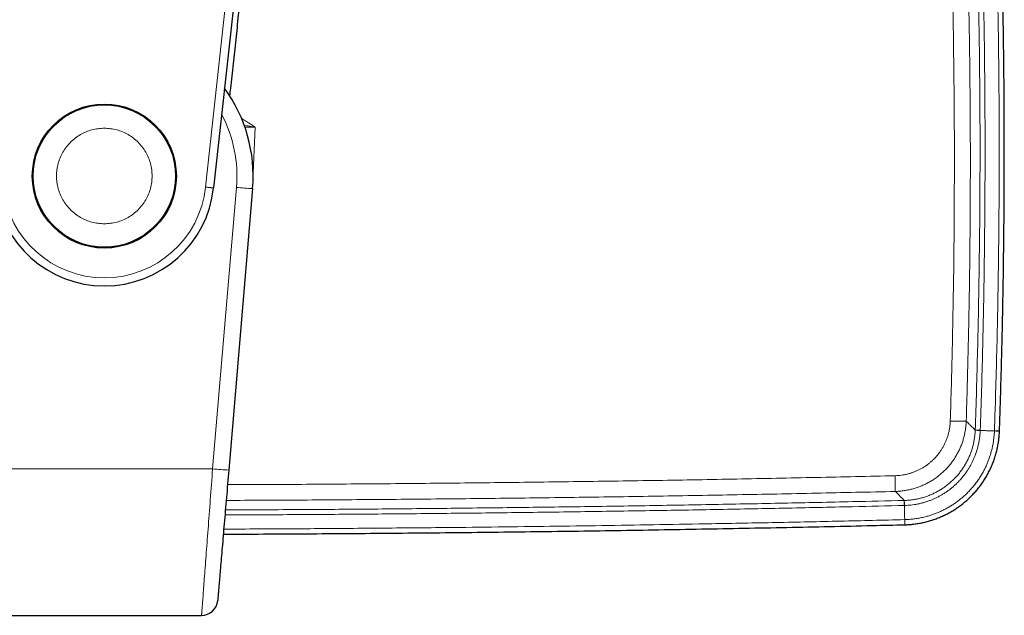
# Model space of a CAD drawing. Header units: millimetres. Extents: x 8 to 975, y 12 to 960.
# Tile 4 of 21: x 334 to 455, y 50 to 123. Entities that reach past the tile are written whole.
import ezdxf

# ---------------------------------------------------------------- set-up
doc = ezdxf.new("R2010")
doc.units = ezdxf.units.MM

msp = doc.modelspace()

# ---------------------------------------------------------------- linework, layer by layer
at = {"color": 252, "linetype": 'Continuous', "lineweight": 0}
for p, q in [((356.75, 102.49), (362.41, 154.37)), ((362.87, 109.88), (362.64, 104.23)), ((357.63, 67.66), (360.58, 102.44)), ((451.84, 72.43), (451.84, 72.44)), ((330.87, 67.66), (357.63, 67.66)), ((443.07, 63.76), (443.08, 63.76))]:
    msp.add_line(p, q, dxfattribs=at)
at = {"color": 7, "linetype": 'Continuous', "lineweight": 30}
for p, q in [((363.42, 154.37), (357.75, 102.38)), ((362.57, 102.3), (359.62, 67.52)), ((454.84, 72.33), (454.84, 72.34)), ((443.14, 60.76), (443.15, 60.76)), ((332.24, 49.56), (356.26, 49.56))]:
    msp.add_line(p, q, dxfattribs=at)
at = {"color": 252, "linetype": 'Continuous', "lineweight": 0, "flags": 128}
for points in [[(356.75, 102.49), (356.84, 102.48), (356.92, 102.47), (357.01, 102.46), (357.09, 102.45), (357.17, 102.45), (357.25, 102.44), (357.32, 102.43), (357.39, 102.42), (357.45, 102.41), (357.51, 102.41), (357.57, 102.4), (357.61, 102.4), (357.65, 102.39), (357.69, 102.39), (357.71, 102.39), (357.73, 102.38), (357.74, 102.38), (357.75, 102.38)], [(451.84, 72.44), (451.85, 72.44), (451.86, 72.44), (451.89, 72.44), (451.92, 72.44), (451.95, 72.44), (452, 72.44), (452.05, 72.44), (452.11, 72.44), (452.17, 72.43), (452.24, 72.43), (452.31, 72.43), (452.39, 72.43), (452.47, 72.42)], [(451.84, 72.43), (451.85, 72.43), (451.86, 72.43), (451.89, 72.43), (451.92, 72.43), (451.95, 72.43), (452, 72.43), (452.05, 72.43), (452.11, 72.43), (452.17, 72.42), (452.24, 72.42), (452.31, 72.42), (452.39, 72.42), (452.47, 72.41)], [(454.22, 72.36), (454.29, 72.36), (454.36, 72.36), (454.43, 72.35), (454.5, 72.35), (454.56, 72.35), (454.62, 72.35), (454.67, 72.35), (454.72, 72.34), (454.76, 72.34), (454.79, 72.34), (454.81, 72.34), (454.83, 72.34), (454.84, 72.34), (454.84, 72.34)], [(454.22, 72.35), (454.29, 72.35), (454.36, 72.35), (454.43, 72.34), (454.5, 72.34), (454.56, 72.34), (454.62, 72.34), (454.67, 72.34), (454.72, 72.33), (454.76, 72.33), (454.79, 72.33), (454.81, 72.33), (454.83, 72.33), (454.84, 72.33), (454.84, 72.33)], [(356.26, 49.56), (356.26, 49.57), (356.26, 49.58), (356.26, 49.6), (356.27, 49.64), (356.27, 49.69), (356.28, 49.75), (356.28, 49.82), (356.29, 49.91), (356.3, 50.01), (356.3, 50.12), (356.31, 50.24), (356.32, 50.38), (356.33, 50.53), (356.35, 50.69), (356.36, 50.86), (356.37, 51.04), (356.39, 51.23), (356.4, 51.44), (356.42, 51.66), (356.44, 51.89), (356.46, 52.13), (356.47, 52.38), (356.49, 52.64), (356.51, 52.91), (356.54, 53.19), (356.56, 53.48), (356.58, 53.79), (356.6, 54.1), (356.63, 54.42), (356.65, 54.75), (356.68, 55.09), (356.71, 55.44), (356.73, 55.8), (356.76, 56.16), (356.79, 56.53), (356.82, 56.92), (356.85, 57.3), (356.88, 57.7), (356.91, 58.1), (356.94, 58.51), (356.97, 58.93), (357, 59.35), (357.03, 59.78), (357.07, 60.21), (357.1, 60.65), (357.13, 61.1), (357.17, 61.55), (357.2, 62), (357.24, 62.46), (357.27, 62.92), (357.31, 63.38), (357.34, 63.85), (357.38, 64.32), (357.41, 64.79), (357.45, 65.27), (357.49, 65.74), (357.52, 66.22), (357.56, 66.7), (357.59, 67.18), (357.63, 67.66)], [(443.07, 63.76), (443.07, 63.75), (443.07, 63.74), (443.07, 63.72), (443.07, 63.69), (443.07, 63.65), (443.07, 63.6), (443.07, 63.55), (443.08, 63.5), (443.08, 63.43), (443.08, 63.36), (443.08, 63.29), (443.08, 63.22), (443.08, 63.14)], [(443.08, 63.76), (443.08, 63.75), (443.08, 63.74), (443.08, 63.72), (443.08, 63.69), (443.08, 63.65), (443.08, 63.61), (443.08, 63.55), (443.09, 63.5), (443.09, 63.43), (443.09, 63.36), (443.09, 63.29), (443.09, 63.22), (443.09, 63.14)], [(443.13, 61.39), (443.13, 61.31), (443.13, 61.24), (443.13, 61.17), (443.13, 61.1), (443.13, 61.04), (443.14, 60.98), (443.14, 60.93), (443.14, 60.89), (443.14, 60.85), (443.14, 60.81), (443.14, 60.79), (443.14, 60.77), (443.14, 60.76), (443.14, 60.76)], [(443.14, 61.39), (443.14, 61.31), (443.14, 61.24), (443.14, 61.17), (443.14, 61.1), (443.15, 61.04), (443.15, 60.98), (443.15, 60.93), (443.15, 60.89), (443.15, 60.85), (443.15, 60.82), (443.15, 60.79), (443.15, 60.77), (443.15, 60.76), (443.15, 60.76)]]:
    msp.add_lwpolyline(points, dxfattribs=at)
at = {"color": 7, "linetype": 'Continuous', "lineweight": 30, "flags": 128}
msp.add_lwpolyline([(359.62, 67.52), (359.59, 67.09), (359.55, 66.66), (359.51, 66.23), (359.48, 65.81), (359.44, 65.38), (359.41, 64.96), (359.37, 64.54), (359.33, 64.12), (359.3, 63.7), (359.26, 63.29), (359.23, 62.88), (359.19, 62.47), (359.16, 62.07), (359.13, 61.67), (359.09, 61.27), (359.06, 60.88), (359.03, 60.5), (358.99, 60.11), (358.96, 59.74), (358.93, 59.37), (358.9, 59), (358.87, 58.64), (358.84, 58.29), (358.81, 57.94), (358.78, 57.6), (358.75, 57.27), (358.73, 56.95), (358.7, 56.63), (358.67, 56.32), (358.65, 56.02), (358.62, 55.72), (358.6, 55.43), (358.57, 55.16), (358.55, 54.89), (358.53, 54.63), (358.51, 54.38), (358.49, 54.13), (358.47, 53.9), (358.45, 53.68), (358.43, 53.46), (358.41, 53.26), (358.4, 53.07), (358.38, 52.88), (358.37, 52.71), (358.35, 52.55), (358.34, 52.39), (358.33, 52.25), (358.32, 52.12), (358.31, 52), (358.3, 51.89), (358.29, 51.79), (358.28, 51.7), (358.27, 51.62), (358.27, 51.56), (358.26, 51.5), (358.26, 51.46), (358.26, 51.43), (358.26, 51.41), (358.25, 51.4), (358.25, 51.4)], dxfattribs=at)
at = {"color": 7, "linetype": 'Continuous', "lineweight": 30}
for radius in [8.9, 8.8]:
    msp.add_circle((344.25, 103.85), radius, dxfattribs=at)
for centre, radius, start, end in [((344.25, 103.85), 18.39, 355.1491, 36.1978), ((344.25, 103.85), 13.58, 186.2249, 353.7751), ((356.26, 51.56), 2, 270.0026, 355.1491)]:
    msp.add_arc(centre, radius, start, end, dxfattribs=at)
at = {"color": 252, "linetype": 'Continuous', "lineweight": 0}
for centre, radius, start, end in [((344.25, 103.83), 16.39, 355.1491, 27.8711), ((344.25, 103.85), 12.58, 186.2249, 353.7751), ((364.6, 143.8), 41.55, 264.4509, 267.2063), ((449.92, 95.92), 22.38, 267.0225, 272.074), ((361.65, 109.02), 41.55, 264.4507, 267.2064), ((387.98, 65.12), 53.99, 359.7351, 1.7974)]:
    msp.add_arc(centre, radius, start, end, dxfattribs=at)
for points, knots in [([(451.84, 72.44), (451.9, 74.09), (452.01, 77.38), (452.14, 82.32), (452.25, 87.25), (452.33, 92.19), (452.39, 96.9), (452.43, 101.39), (452.44, 105.65), (452.44, 110.2), (452.41, 115.03), (452.35, 120.14), (452.27, 125.26), (452.17, 130.37), (452.05, 134.84), (451.93, 138.68), (451.86, 140.81), (451.82, 141.87)], [0, 0, 0, 0, 0.071108, 0.142216, 0.213326, 0.284435, 0.355542, 0.416916, 0.478291, 0.539665, 0.613319, 0.686975, 0.760631, 0.834286, 0.907941, 0.95397, 1, 1, 1, 1]), ([(452.45, 141.89), (452.48, 140.83), (452.55, 138.7), (452.67, 134.86), (452.79, 130.38), (452.9, 125.27), (452.98, 120.15), (453.03, 115.03), (453.06, 110.2), (453.06, 105.65), (453.05, 101.39), (453.01, 96.9), (452.96, 92.18), (452.87, 87.24), (452.76, 82.3), (452.63, 77.36), (452.52, 74.07), (452.47, 72.42)], [0, 0, 0, 0, 0.04603, 0.09206, 0.165714, 0.239369, 0.313025, 0.386681, 0.460335, 0.521709, 0.583084, 0.644458, 0.715565, 0.786674, 0.857783, 0.928892, 1, 1, 1, 1]), ([(454.22, 72.36), (454.25, 73.3), (454.34, 75.94), (454.46, 80.28), (454.59, 85.4), (454.68, 90.52), (454.75, 95.64), (454.79, 100.12), (454.81, 103.96), (454.81, 107.36), (454.81, 110.96), (454.78, 114.76), (454.74, 118.55), (454.69, 122.35), (454.63, 126.15), (454.55, 130.01), (454.45, 133.95), (454.33, 137.95), (454.24, 140.62), (454.19, 141.95)], [0, 0, 0, 0, 0.040319, 0.113868, 0.187419, 0.260971, 0.334522, 0.408071, 0.454035, 0.5, 0.554568, 0.609136, 0.663705, 0.718266, 0.772827, 0.827388, 0.884925, 0.942463, 1, 1, 1, 1]), ([(448.76, 73.58), (448.81, 75.06), (448.9, 78.04), (449.01, 82.5), (449.1, 86.96), (449.18, 91.42), (449.23, 95.89), (449.26, 100.35), (449.27, 104.81), (449.27, 109.28), (449.24, 113.74), (449.19, 118.21), (449.13, 122.68), (449.04, 127.15), (448.93, 131.62), (448.81, 136.09), (448.71, 139.07), (448.65, 140.56)], [0, 0, 0, 0, 0.066621, 0.133243, 0.199866, 0.266488, 0.333109, 0.399731, 0.466353, 0.532975, 0.599597, 0.666219, 0.732974, 0.799731, 0.866488, 0.933244, 1, 1, 1, 1]), ([(450.63, 140.67), (450.68, 139.18), (450.78, 136.2), (450.9, 131.73), (451.01, 127.26), (451.1, 122.79), (451.17, 118.31), (451.21, 113.84), (451.24, 109.37), (451.25, 104.9), (451.23, 100.43), (451.2, 95.95), (451.15, 91.48), (451.08, 87), (450.98, 82.52), (450.87, 78.04), (450.78, 75.05), (450.73, 73.56)], [0, 0, 0, 0, 0.066621, 0.133243, 0.199866, 0.266488, 0.333109, 0.399731, 0.466353, 0.532975, 0.599597, 0.666219, 0.732974, 0.799731, 0.866488, 0.933244, 1, 1, 1, 1]), ([(353.04, 103.85), (353.02, 103.47), (352.99, 102.7), (352.76, 101.57), (352.39, 100.48), (351.88, 99.45), (351.24, 98.49), (350.48, 97.62), (349.61, 96.86), (348.65, 96.22), (347.62, 95.71), (346.53, 95.34), (345.4, 95.12), (344.25, 95.04), (343.1, 95.12), (341.97, 95.34), (340.88, 95.71), (339.84, 96.22), (338.89, 96.86), (338.02, 97.62), (337.26, 98.49), (336.62, 99.45), (336.11, 100.48), (335.74, 101.57), (335.51, 102.7), (335.44, 103.85), (335.51, 105), (335.74, 106.14), (336.11, 107.23), (336.62, 108.26), (337.26, 109.22), (338.02, 110.09), (338.89, 110.85), (339.84, 111.49), (340.88, 112), (341.97, 112.37), (343.1, 112.59), (344.25, 112.67), (345.4, 112.59), (346.53, 112.37), (347.62, 112), (348.65, 111.49), (349.61, 110.85), (350.48, 110.09), (351.24, 109.22), (351.88, 108.26), (352.39, 107.23), (352.76, 106.14), (352.99, 105), (353.02, 104.24), (353.04, 103.85)], [0, 0, 0, 0, 0.0208333, 0.0416666, 0.0625, 0.0833333, 0.1041666, 0.125, 0.1458333, 0.1666666, 0.1875, 0.2083333, 0.2291666, 0.25, 0.2708333, 0.2916666, 0.3125, 0.3333333, 0.3541666, 0.375, 0.3958333, 0.4166666, 0.4374999, 0.4583333, 0.4791666, 0.4999999, 0.5208333, 0.5416666, 0.5625, 0.5833333, 0.6041666, 0.625, 0.6458333, 0.6666666, 0.6875, 0.7083333, 0.7291666, 0.75, 0.7708333, 0.7916666, 0.8125, 0.8333333, 0.8541666, 0.875, 0.8958333, 0.9166666, 0.9374999, 0.9583333, 0.9791667, 1, 1, 1, 1]), ([(361.23, 110.91), (361.24, 110.91), (361.35, 110.86), (361.54, 110.75), (361.82, 110.59), (362.13, 110.39), (362.48, 110.16), (362.74, 109.98), (362.87, 109.88), (362.87, 109.88)], [0, 0, 0, 0, 0.01889, 0.182642, 0.346488, 0.510301, 0.752271, 0.99436, 1, 1, 1, 1]), ([(350.15, 103.85), (350.14, 104.11), (350.12, 104.63), (349.97, 105.39), (349.72, 106.12), (349.38, 106.81), (348.95, 107.46), (348.44, 108.04), (347.85, 108.55), (347.21, 108.98), (346.51, 109.32), (345.78, 109.57), (345.02, 109.72), (344.25, 109.77), (343.48, 109.72), (342.72, 109.57), (341.98, 109.32), (341.29, 108.98), (340.65, 108.55), (340.06, 108.04), (339.55, 107.46), (339.12, 106.81), (338.78, 106.12), (338.53, 105.39), (338.38, 104.63), (338.33, 103.85), (338.38, 103.08), (338.53, 102.32), (338.78, 101.59), (339.12, 100.89), (339.55, 100.25), (340.06, 99.67), (340.65, 99.16), (341.29, 98.73), (341.98, 98.39), (342.72, 98.14), (343.48, 97.99), (344.25, 97.93), (345.02, 97.99), (345.78, 98.14), (346.51, 98.39), (347.21, 98.73), (347.85, 99.16), (348.44, 99.67), (348.95, 100.25), (349.38, 100.89), (349.72, 101.59), (349.97, 102.32), (350.12, 103.08), (350.14, 103.6), (350.15, 103.85)], [0, 0, 0, 0, 0.020833, 0.041667, 0.0625, 0.083333, 0.104167, 0.125, 0.145833, 0.166667, 0.1875, 0.208333, 0.229167, 0.25, 0.270833, 0.291667, 0.3125, 0.333333, 0.354167, 0.375, 0.395833, 0.416667, 0.4375, 0.458333, 0.479167, 0.5, 0.520833, 0.541667, 0.5625, 0.583333, 0.604167, 0.625, 0.645833, 0.666667, 0.6875, 0.708333, 0.729167, 0.75, 0.770833, 0.791667, 0.8125, 0.833333, 0.854167, 0.875, 0.895833, 0.916667, 0.9375, 0.958333, 0.979167, 1, 1, 1, 1]), ([(362.87, 109.88), (362.87, 109.88), (362.78, 109.9), (362.61, 109.93), (362.36, 109.97), (362.11, 110.02), (361.84, 110.06), (361.65, 110.1), (361.55, 110.12), (361.54, 110.12)], [0, 0, 0, 0, 0.0093866, 0.1965856, 0.3837853, 0.5725785, 0.7613711, 0.9825541, 1, 1, 1, 1]), ([(362.87, 109.88), (362.78, 109.88), (362.59, 109.88), (362.3, 109.88), (362, 109.88), (361.77, 109.88), (361.65, 109.88), (361.62, 109.88)], [0, 0, 0, 0, 0.226303, 0.452901, 0.679204, 0.944237, 1, 1, 1, 1]), ([(441.95, 66.82), (442.08, 66.82), (442.34, 66.83), (442.72, 66.87), (443.1, 66.94), (443.48, 67.02), (443.86, 67.13), (444.23, 67.25), (444.59, 67.4), (444.95, 67.57), (445.29, 67.75), (445.63, 67.96), (445.95, 68.18), (446.26, 68.43), (446.55, 68.69), (446.83, 68.96), (447.09, 69.25), (447.34, 69.56), (447.57, 69.88), (447.78, 70.21), (447.97, 70.56), (448.15, 70.91), (448.3, 71.27), (448.43, 71.64), (448.54, 72.02), (448.63, 72.41), (448.7, 72.79), (448.74, 73.18), (448.76, 73.45), (448.76, 73.58)], [0, 0, 0, 0, 0.036479, 0.072986, 0.109465, 0.146351, 0.183352, 0.220413, 0.257472, 0.294473, 0.331359, 0.368322, 0.405401, 0.442541, 0.47968, 0.51676, 0.553723, 0.590818, 0.62803, 0.665303, 0.702576, 0.739789, 0.776885, 0.813973, 0.851177, 0.888441, 0.925705, 0.962911, 1, 1, 1, 1]), ([(450.73, 73.56), (450.73, 73.39), (450.71, 73.06), (450.65, 72.56), (450.56, 72.06), (450.45, 71.56), (450.3, 71.08), (450.14, 70.6), (449.94, 70.14), (449.72, 69.68), (449.47, 69.24), (449.2, 68.81), (448.9, 68.4), (448.59, 68.01), (448.25, 67.63), (447.89, 67.28), (447.51, 66.95), (447.11, 66.63), (446.7, 66.35), (446.27, 66.08), (445.83, 65.84), (445.37, 65.63), (444.91, 65.44), (444.43, 65.27), (443.95, 65.14), (443.46, 65.03), (442.96, 64.95), (442.47, 64.89), (442.14, 64.88), (441.98, 64.87)], [0, 0, 0, 0, 0.0370696, 0.0742557, 0.1115004, 0.1487456, 0.1859305, 0.2229995, 0.2600996, 0.2973172, 0.3345945, 0.3718715, 0.4090887, 0.4461885, 0.4831664, 0.5202608, 0.5574141, 0.5945675, 0.6316622, 0.6686396, 0.7055309, 0.7425374, 0.7796023, 0.8166682, 0.8536751, 0.8905662, 0.927035, 0.9635314, 1, 1, 1, 1]), ([(450.73, 73.56), (450.8, 73.5), (450.92, 73.37), (451.09, 73.2), (451.24, 73.05), (451.38, 72.92), (451.49, 72.81), (451.58, 72.71), (451.66, 72.63), (451.73, 72.56), (451.79, 72.49), (451.83, 72.46), (451.84, 72.44)], [0, 0, 0, 0, 0.112806, 0.225612, 0.338436, 0.451261, 0.542706, 0.634151, 0.725596, 0.817064, 0.908532, 1, 1, 1, 1]), ([(443.08, 63.76), (443.25, 63.77), (443.59, 63.78), (444.09, 63.84), (444.59, 63.92), (445.08, 64.03), (445.57, 64.17), (446.05, 64.34), (446.52, 64.53), (446.97, 64.75), (447.42, 64.99), (447.84, 65.26), (448.26, 65.56), (448.65, 65.87), (449.03, 66.21), (449.39, 66.57), (449.73, 66.94), (450.04, 67.34), (450.33, 67.75), (450.6, 68.18), (450.85, 68.62), (451.07, 69.08), (451.26, 69.54), (451.43, 70.01), (451.56, 70.48), (451.67, 70.97), (451.76, 71.45), (451.82, 71.94), (451.84, 72.27), (451.84, 72.43)], [0, 0, 0, 0, 0.0373233, 0.0746765, 0.112, 0.1491308, 0.1863791, 0.2236867, 0.2609944, 0.2982424, 0.3353736, 0.372505, 0.4097534, 0.4470613, 0.4843696, 0.5216178, 0.5587495, 0.5958972, 0.6331624, 0.6704873, 0.7078123, 0.7450777, 0.7822256, 0.8184307, 0.8547441, 0.8911126, 0.9274812, 0.9637947, 1, 1, 1, 1]), ([(452.47, 72.41), (452.47, 72.41), (452.47, 72.24), (452.43, 71.89), (452.37, 71.36), (452.28, 70.84), (452.16, 70.33), (452.02, 69.82), (451.86, 69.37), (451.69, 68.96), (451.53, 68.59), (451.35, 68.23), (451.15, 67.88), (450.93, 67.53), (450.7, 67.19), (450.46, 66.86), (450.2, 66.55), (449.93, 66.24), (449.66, 65.95), (449.37, 65.68), (449.07, 65.41), (448.75, 65.15), (448.42, 64.91), (448.08, 64.68), (447.73, 64.46), (447.38, 64.27), (447.02, 64.08), (446.66, 63.92), (446.29, 63.77), (445.9, 63.63), (445.51, 63.51), (445.11, 63.4), (444.71, 63.31), (444.31, 63.24), (443.91, 63.19), (443.5, 63.16), (443.23, 63.14), (443.09, 63.14), (443.09, 63.14)], [0, 0, 0, 0, 0.000004, 0.036189, 0.072479, 0.108826, 0.145177, 0.181477, 0.217668, 0.245192, 0.27274, 0.300292, 0.32782, 0.356157, 0.384521, 0.412887, 0.441225, 0.468743, 0.496283, 0.523824, 0.55134, 0.579657, 0.608, 0.636341, 0.664656, 0.692173, 0.719712, 0.74725, 0.774763, 0.803069, 0.831401, 0.859731, 0.888035, 0.916014, 0.944017, 0.972019, 0.999996, 1, 1, 1, 1]), ([(443.14, 61.39), (443.14, 61.39), (443.32, 61.39), (443.7, 61.41), (444.26, 61.47), (444.82, 61.55), (445.37, 61.66), (445.89, 61.79), (446.37, 61.94), (446.82, 62.09), (447.25, 62.27), (447.69, 62.46), (448.12, 62.68), (448.55, 62.91), (448.96, 63.16), (449.37, 63.43), (449.76, 63.72), (450.13, 64.02), (450.5, 64.34), (450.86, 64.68), (451.23, 65.06), (451.58, 65.47), (451.92, 65.89), (452.24, 66.33), (452.54, 66.79), (452.8, 67.24), (453.03, 67.68), (453.23, 68.1), (453.42, 68.54), (453.58, 68.99), (453.73, 69.44), (453.86, 69.91), (453.98, 70.39), (454.07, 70.87), (454.14, 71.36), (454.19, 71.85), (454.22, 72.19), (454.22, 72.35), (454.22, 72.35)], [0, 0, 0, 0, 0.000003, 0.032791, 0.065638, 0.098506, 0.131354, 0.164142, 0.191621, 0.219125, 0.246629, 0.274109, 0.302385, 0.330687, 0.358989, 0.387266, 0.415388, 0.443536, 0.471684, 0.499806, 0.531357, 0.56298, 0.59464, 0.626299, 0.657922, 0.689473, 0.716981, 0.744513, 0.772045, 0.799554, 0.82786, 0.856193, 0.884525, 0.912831, 0.941881, 0.970946, 0.999997, 1, 1, 1, 1]), ([(452.47, 72.42), (452.47, 72.42), (452.47, 72.42), (452.47, 72.41), (452.47, 72.41)], [0, 0, 0, 0, 0.994338, 1, 1, 1, 1]), ([(454.22, 72.35), (454.11, 72.36), (453.89, 72.36), (453.56, 72.37), (453.26, 72.38), (452.98, 72.39), (452.72, 72.4), (452.55, 72.41), (452.47, 72.41)], [0, 0, 0, 0, 0.185941, 0.372919, 0.560305, 0.707425, 0.854089, 1, 1, 1, 1]), ([(454.22, 72.35), (454.22, 72.35), (454.22, 72.36), (454.22, 72.36), (454.22, 72.36)], [0, 0, 0, 0, 0.005944, 1, 1, 1, 1]), ([(359.47, 65.71), (360.89, 65.72), (365.57, 65.73), (373.51, 65.78), (383.28, 65.86), (393.05, 65.96), (402.83, 66.09), (412.61, 66.23), (422.39, 66.4), (432.17, 66.6), (438.69, 66.74), (441.95, 66.82)], [0, 0, 0, 0, 0.051815, 0.170219, 0.288622, 0.407025, 0.52562, 0.644215, 0.76281, 0.881405, 1, 1, 1, 1]), ([(441.98, 64.87), (438.72, 64.8), (432.21, 64.65), (422.44, 64.46), (412.67, 64.29), (402.91, 64.14), (393.14, 64.02), (383.37, 63.92), (373.6, 63.84), (365.58, 63.79), (360.81, 63.77), (359.3, 63.77)], [0, 0, 0, 0, 0.118161, 0.236323, 0.354484, 0.472646, 0.590807, 0.708968, 0.827129, 0.945291, 1, 1, 1, 1]), ([(443.07, 63.76), (443.05, 63.78), (443.02, 63.81), (442.96, 63.87), (442.89, 63.95), (442.8, 64.03), (442.71, 64.12), (442.6, 64.23), (442.48, 64.36), (442.32, 64.52), (442.16, 64.69), (442.04, 64.81), (441.98, 64.87)], [0, 0, 0, 0, 0.0917588, 0.1835179, 0.2752757, 0.3670561, 0.4588383, 0.5506185, 0.6629548, 0.7752903, 0.887645, 1, 1, 1, 1]), ([(359.21, 62.59), (359.44, 62.59), (362.51, 62.6), (368.43, 62.63), (376.96, 62.69), (385.49, 62.77), (394.02, 62.87), (402.55, 62.98), (411.08, 63.11), (419.61, 63.26), (428.14, 63.42), (435.96, 63.59), (440.94, 63.71), (443.07, 63.76)], [0, 0, 0, 0, 0.008255, 0.109972, 0.21169, 0.313407, 0.415125, 0.516842, 0.61856, 0.720277, 0.821995, 0.923712, 1, 1, 1, 1]), ([(443.08, 63.14), (440.95, 63.09), (435.98, 62.97), (428.16, 62.8), (419.62, 62.63), (411.09, 62.49), (402.56, 62.36), (394.03, 62.24), (385.5, 62.15), (376.96, 62.07), (368.43, 62.01), (362.49, 61.98), (359.4, 61.97), (359.15, 61.97)], [0, 0, 0, 0, 0.076238, 0.177888, 0.279539, 0.38119, 0.482841, 0.584491, 0.686142, 0.787793, 0.889444, 0.991094, 1, 1, 1, 1]), ([(443.09, 63.14), (443.09, 63.14), (443.09, 63.14), (443.09, 63.14), (443.08, 63.14)], [0, 0, 0, 0, 0.005704, 1, 1, 1, 1]), ([(443.14, 61.39), (443.13, 61.49), (443.13, 61.71), (443.12, 62.04), (443.11, 62.35), (443.11, 62.63), (443.1, 62.88), (443.1, 63.05), (443.09, 63.14)], [0, 0, 0, 0, 0.18594, 0.372917, 0.560305, 0.707424, 0.85409, 1, 1, 1, 1]), ([(359, 60.22), (359.9, 60.22), (363.64, 60.24), (370.23, 60.27), (378.76, 60.34), (386.59, 60.41), (393.7, 60.49), (400.1, 60.57), (406.5, 60.66), (412.89, 60.77), (419.81, 60.89), (427.24, 61.03), (435.18, 61.2), (440.48, 61.32), (443.13, 61.39)], [0, 0, 0, 0, 0.032016, 0.133444, 0.234873, 0.336301, 0.412371, 0.488443, 0.564515, 0.640585, 0.716656, 0.811104, 0.905552, 1, 1, 1, 1]), ([(443.13, 61.39), (443.13, 61.39), (443.13, 61.39), (443.14, 61.39), (443.14, 61.39)], [0, 0, 0, 0, 0.993954, 1, 1, 1, 1])]:
    msp.add_open_spline(points, degree=3, knots=knots, dxfattribs=at)
at = {"color": 7, "linetype": 'Continuous', "lineweight": 30}
for points, knots in [([(454.84, 72.34), (454.87, 73.01), (454.92, 74.54), (454.99, 76.94), (455.07, 79.54), (455.13, 82.15), (455.2, 84.76), (455.25, 87.37), (455.3, 89.98), (455.34, 92.59), (455.37, 95.19), (455.4, 97.8), (455.42, 100.41), (455.43, 103.02), (455.44, 105.63), (455.44, 108.24), (455.43, 110.85), (455.42, 113.46), (455.4, 116.07), (455.37, 118.68), (455.34, 121.29), (455.29, 123.9), (455.25, 126.5), (455.19, 129.11), (455.13, 131.72), (455.06, 134.33), (454.99, 136.94), (454.91, 139.49), (454.85, 141.17), (454.82, 141.98)], [0, 0, 0, 0, 0.028783, 0.066117, 0.103443, 0.140907, 0.17837, 0.215832, 0.253294, 0.290756, 0.328219, 0.365681, 0.403145, 0.440608, 0.478073, 0.515535, 0.552998, 0.590461, 0.627924, 0.665387, 0.702851, 0.740314, 0.777778, 0.815241, 0.852703, 0.890165, 0.927632, 0.965093, 1, 1, 1, 1]), ([(361.25, 128.07), (361.1, 126.62), (360.85, 124.17), (360.48, 120.71), (360.15, 117.7), (359.9, 115.4), (359.75, 114.1), (359.71, 113.8)], [0, 0, 0, 0, 0.3041478, 0.5153355, 0.7265231, 0.9377081, 1, 1, 1, 1]), ([(443.15, 60.76), (443.18, 60.76), (443.31, 60.76), (443.53, 60.77), (443.82, 60.79), (444.1, 60.82), (444.38, 60.85), (444.67, 60.89), (444.95, 60.94), (445.23, 60.99), (445.51, 61.05), (445.79, 61.12), (446.06, 61.19), (446.34, 61.27), (446.61, 61.36), (446.88, 61.45), (447.15, 61.55), (447.42, 61.66), (447.68, 61.77), (447.94, 61.89), (448.19, 62.01), (448.45, 62.14), (448.7, 62.28), (448.95, 62.42), (449.19, 62.57), (449.43, 62.72), (449.67, 62.88), (449.91, 63.05), (450.14, 63.22), (450.36, 63.39), (450.58, 63.58), (450.8, 63.76), (451.01, 63.95), (451.21, 64.15), (451.42, 64.35), (451.61, 64.56), (451.81, 64.77), (452, 64.98), (452.18, 65.2), (452.36, 65.43), (452.53, 65.66), (452.69, 65.89), (452.85, 66.12), (453.01, 66.36), (453.16, 66.61), (453.3, 66.85), (453.44, 67.11), (453.57, 67.36), (453.7, 67.62), (453.82, 67.88), (453.93, 68.14), (454.04, 68.41), (454.14, 68.67), (454.23, 68.94), (454.32, 69.21), (454.4, 69.49), (454.47, 69.76), (454.54, 70.04), (454.6, 70.32), (454.66, 70.6), (454.7, 70.88), (454.75, 71.17), (454.78, 71.45), (454.81, 71.73), (454.83, 72.02), (454.84, 72.22), (454.84, 72.32), (454.84, 72.33)], [0, 0, 0, 0, 0.005206, 0.020928, 0.036667, 0.05242, 0.068184, 0.083958, 0.099737, 0.115539, 0.13119, 0.146916, 0.162699, 0.178525, 0.194373, 0.210228, 0.226065, 0.241866, 0.257614, 0.273291, 0.288917, 0.304639, 0.320401, 0.336194, 0.352009, 0.367836, 0.383667, 0.399488, 0.415293, 0.431071, 0.446815, 0.462512, 0.478228, 0.493972, 0.509737, 0.525519, 0.54131, 0.557105, 0.572894, 0.588671, 0.604431, 0.620168, 0.635879, 0.651539, 0.667268, 0.68305, 0.698869, 0.714709, 0.730554, 0.746381, 0.762175, 0.777918, 0.793591, 0.809216, 0.825004, 0.840782, 0.856561, 0.872351, 0.888179, 0.903923, 0.919695, 0.935512, 0.951315, 0.96704, 0.982701, 0.998462, 1, 1, 1, 1]), ([(358.95, 59.59), (359.29, 59.59), (361.39, 59.6), (365.24, 59.62), (370.52, 59.65), (375.8, 59.69), (381.08, 59.73), (386.36, 59.78), (391.64, 59.84), (396.91, 59.9), (402.19, 59.97), (407.46, 60.05), (412.74, 60.14), (418.02, 60.23), (423.3, 60.33), (428.58, 60.43), (433.86, 60.54), (438.71, 60.65), (441.81, 60.73), (443.14, 60.76)], [0, 0, 0, 0, 0.012028, 0.074719, 0.137423, 0.200133, 0.262841, 0.32554, 0.388223, 0.450884, 0.513531, 0.576198, 0.638885, 0.701586, 0.764296, 0.827005, 0.889706, 0.952393, 1, 1, 1, 1])]:
    msp.add_open_spline(points, degree=3, knots=knots, dxfattribs=at)

doc.saveas('drawing.dxf')
